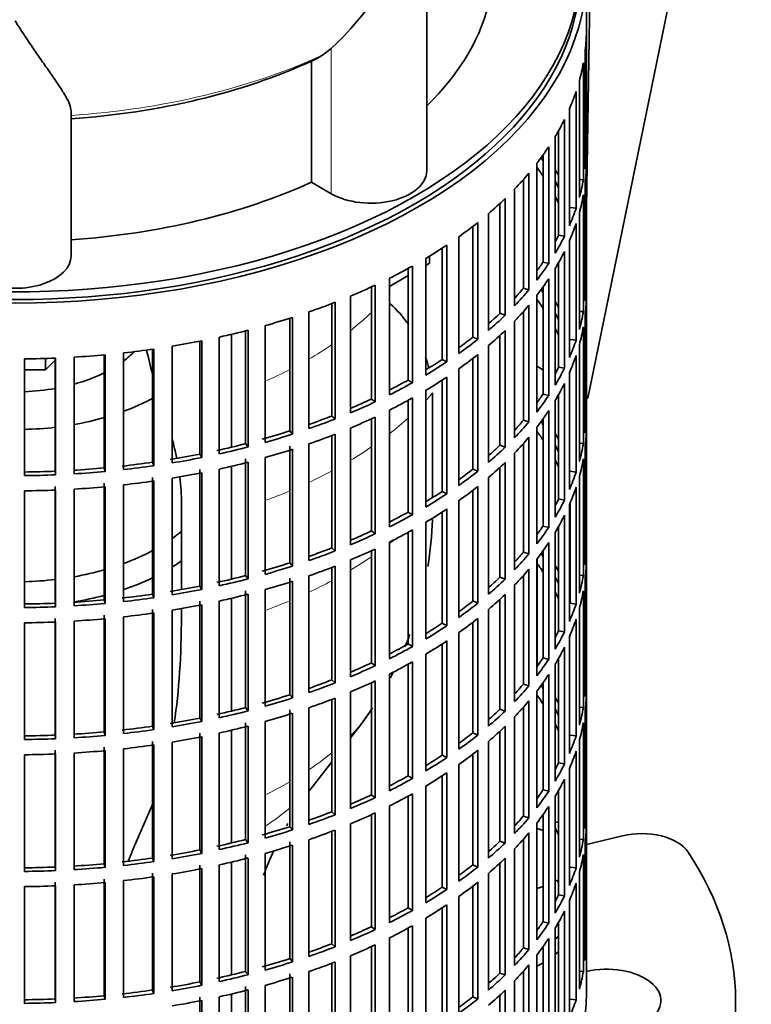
# Model space of a CAD drawing. Header units: millimetres. Extents: x 148 to 904, y -3800 to 2451.
# Tile 4 of 28: x 786 to 904, y -3707 to -3548. Entities that reach past the tile are written whole.
import ezdxf

# ---------------------------------------------------------------- set-up
doc = ezdxf.new("R2010")
doc.units = ezdxf.units.MM
for name, color, linetype in [('M5X8_UNI7687', 7, 'Continuous'), ('VSI134_ADATTATOR', 7, 'Continuous'), ('VSI134_DIFFUSORE', 7, 'Continuous'), ('VSI134_FILTRO_A', 7, 'Continuous'), ('VSI134_GIUNTO_8×', 7, 'Continuous'), ('VSI134_SUPPORTO_', 7, 'Continuous'), ('VSI134_TERMINALE', 7, 'Continuous')]:
    doc.layers.add(name, color=color, linetype=linetype)

# ---------------------------------------------------------------- blocks, each defined once
blk = doc.blocks.new('SE4')
at = {"layer": 'M5X8_UNI7687', "color": 7, "linetype": 'Continuous', "lineweight": 35}
blk.add_line((872.74, -3677.23), (872.2, -3677.32), dxfattribs=at)
at = {"layer": 'VSI134_ADATTATOR', "color": 7, "linetype": 'Continuous', "lineweight": 35}
for p, q in [((870.24, -3678.61), (869.31, -3678.3)), ((877.24, -3680.84), (883.06, -3679.45)), ((869.31, -3687.91), (870.24, -3687.61)), ((901.24, -3723.11), (901.24, -3705.97))]:
    blk.add_line(p, q, dxfattribs=at)
for centre, major_axis, start_param, end_param in [((886.13, -3683.72), (8, 0), 0.364918, 1.963495), ((785.24, -3705.97), (-116, 0), 2.776675, 3.50651), ((859.74, -3691.27), (15, 0), 0.521345, 0.590756), ((859.74, -3691.27), (15, 0), -0.590756, -0.521345), ((859.74, -3693.72), (15, 0), -0.590756, -0.521345), ((859.74, -3693.72), (15, 0), -0.884183, -0.795584), ((880.49, -3705.97), (-8.75, 0), 1.122102, 5.092936)]:
    blk.add_ellipse(centre, major_axis=major_axis, ratio=0.57735, start_param=start_param, end_param=end_param, dxfattribs=at)
at = {"layer": 'VSI134_DIFFUSORE', "color": 7, "linetype": 'Continuous', "lineweight": 35}
for p, q in [((851.51, -3572.47), (851.51, -3540.18)), ((836.15, -3552.8), (834.73, -3553.85)), ((832.95, -3554.82), (832.95, -3574.3)), ((794.24, -3586.17), (794.24, -3562.82)), ((832.95, -3574.3), (836.15, -3576.14))]:
    blk.add_line(p, q, dxfattribs=at)
at = {"layer": 'VSI134_DIFFUSORE', "color": 4, "linetype": 'Continuous', "lineweight": 9}
blk.add_line((836.15, -3576.14), (836.15, -3552.8), dxfattribs=at)
at = {"layer": 'VSI134_DIFFUSORE', "color": 7, "linetype": 'Continuous', "lineweight": 35}
for centre, radius, start, end in [((803.65, -3517.84), 47.73, 312.9143, 341.3628), ((826.82, -3541.46), 14.7, 294.6434, 302.5491)]:
    blk.add_arc(centre, radius, start, end, dxfattribs=at)
for centre, major_axis, start_param, end_param in [((785.24, -3539.4), (77, 0), 5.749077, 6.166034), ((785.24, -3519.93), (77, 0), 4.82954, 5.380636), ((842.51, -3572.47), (-9, 0), 0.785398, 3.141593), ((785.24, -3539.4), (77, 0), 4.82954, 5.380636), ((785.24, -3586.17), (-9, 0), 0, 3.141593)]:
    blk.add_ellipse(centre, major_axis=major_axis, ratio=0.57735, start_param=start_param, end_param=end_param, dxfattribs=at)
at = {"layer": 'VSI134_DIFFUSORE', "color": 4, "linetype": 'Continuous', "lineweight": 9}
blk.add_ellipse((785.24, -3517.93), major_axis=(79.5, 0), ratio=0.57735, start_param=4.82584, end_param=5.384336, dxfattribs=at)
at = {"layer": 'VSI134_DIFFUSORE', "color": 7, "linetype": 'Continuous', "lineweight": 35}
blk.add_open_spline([(794.24, -3562.82), (794.24, -3562.5), (794.15, -3562.14), (793.84, -3561.34), (793.61, -3560.9), (793.2, -3560.18), (793.05, -3559.93), (792.73, -3559.42), (792.56, -3559.15), (792.02, -3558.33), (791.62, -3557.75), (790.78, -3556.53), (790.32, -3555.89), (789.38, -3554.54), (788.88, -3553.83), (787.87, -3552.35), (787.35, -3551.58), (786.56, -3550.39), (786.3, -3549.99), (785.9, -3549.37), (785.77, -3549.16), (785.5, -3548.74), (785.37, -3548.53), (785.24, -3548.31)], degree=3, knots=[0, 0, 0, 0, 0.125, 0.125, 0.25, 0.25, 0.3125, 0.3125, 0.375, 0.375, 0.5, 0.5, 0.625, 0.625, 0.75, 0.75, 0.875, 0.875, 0.9375, 0.9375, 0.96875, 0.96875, 1, 1, 1, 1], dxfattribs=at)
at = {"layer": 'VSI134_FILTRO_A', "color": 7, "linetype": 'Continuous', "lineweight": 35}
for p, q in [((877.24, -3704.74), (877.24, -3540.63)), ((877.23, -3550.48), (877.23, -3569.26)), ((877.01, -3553.37), (877.01, -3572.15)), ((876.74, -3555.11), (876.74, -3573.89)), ((876.09, -3557.97), (876.09, -3576.75)), ((875.56, -3559.69), (875.56, -3578.47)), ((874.48, -3562.51), (874.48, -3581.29)), ((873.7, -3564.2), (873.7, -3582.98)), ((872.2, -3566.95), (872.2, -3585.73)), ((872.74, -3566), (872.74, -3582.8)), ((871.16, -3568.59), (871.16, -3587.37)), ((870.24, -3569.93), (870.24, -3587.15)), ((877.01, -3569.26), (877.23, -3569.26)), ((869.25, -3571.26), (869.25, -3590.04)), ((877.23, -3571.71), (877.23, -3590.49)), ((867.08, -3573.87), (867.08, -3591.36)), ((867.97, -3572.85), (867.97, -3591.63)), ((876.09, -3573.84), (876.74, -3573.89)), ((865.66, -3575.41), (865.66, -3594.19)), ((877.01, -3574.6), (877.01, -3593.38)), ((864.14, -3576.92), (864.14, -3595.7)), ((876.74, -3576.34), (876.74, -3595.12)), ((863.3, -3577.72), (863.3, -3595.39)), ((874.59, -3578.35), (875.56, -3578.47)), ((861.46, -3579.35), (861.46, -3598.13)), ((876.09, -3579.2), (876.09, -3597.98)), ((858.93, -3581.41), (858.93, -3599.21)), ((859.72, -3580.79), (859.72, -3599.57)), ((875.56, -3580.92), (875.56, -3599.7)), ((856.68, -3583.08), (856.68, -3601.86)), ((872.74, -3582.8), (873.7, -3582.98)), ((853.99, -3584.9), (853.99, -3602.81)), ((854.73, -3584.42), (854.73, -3603.2)), ((874.48, -3583.74), (874.48, -3602.52)), ((851.35, -3586.54), (851.35, -3605.32)), ((873.7, -3585.43), (873.7, -3604.21)), ((848.54, -3588.15), (848.54, -3606.13)), ((849.21, -3587.78), (849.21, -3606.56)), ((870.24, -3587.15), (871.16, -3587.37)), ((872.74, -3587.23), (872.74, -3604.03)), ((845.53, -3589.73), (845.53, -3608.51)), ((872.2, -3588.18), (872.2, -3606.96)), ((842.6, -3591.14), (842.6, -3609.18)), ((843.21, -3590.85), (843.21, -3609.63)), ((870.24, -3591.16), (870.24, -3608.38)), ((871.16, -3589.82), (871.16, -3608.6)), ((877.01, -3590.49), (877.23, -3590.49)), ((839.24, -3592.61), (839.24, -3611.39)), ((867.08, -3591.36), (867.97, -3591.63)), ((869.25, -3592.49), (869.25, -3611.27)), ((836.22, -3593.82), (836.22, -3611.91)), ((836.76, -3593.61), (836.76, -3612.39)), ((867.97, -3594.07), (867.97, -3612.85)), ((877.23, -3592.94), (877.23, -3611.72)), ((829.92, -3596.04), (829.92, -3614.82)), ((832.54, -3595.17), (832.54, -3613.94)), ((863.3, -3595.39), (864.14, -3595.7)), ((867.08, -3595.1), (867.08, -3612.59)), ((876.09, -3595.07), (876.74, -3595.12)), ((877.01, -3595.82), (877.01, -3614.6)), ((825.49, -3597.37), (825.49, -3616.15)), ((829.46, -3596.19), (829.46, -3614.31)), ((865.66, -3596.64), (865.66, -3615.41)), ((876.74, -3597.57), (876.74, -3616.35)), ((818.12, -3599.22), (818.12, -3618)), ((822.36, -3598.21), (822.36, -3616.36)), ((822.74, -3598.11), (822.74, -3616.89)), ((858.93, -3599.21), (859.72, -3599.57)), ((863.3, -3598.95), (863.3, -3616.62)), ((864.14, -3598.15), (864.14, -3616.93)), ((810.51, -3600.68), (810.51, -3619.46)), ((814.98, -3599.87), (814.98, -3618.04)), ((815.28, -3599.81), (815.28, -3618.59)), ((861.46, -3600.58), (861.46, -3619.36)), ((874.59, -3599.58), (875.56, -3599.7)), ((876.09, -3600.43), (876.09, -3619.21)), ((799.59, -3602.07), (799.59, -3620.27)), ((799.72, -3602.06), (799.72, -3620.84)), ((802.7, -3601.76), (802.7, -3620.54)), ((807.37, -3601.17), (807.37, -3619.35)), ((807.58, -3601.13), (807.58, -3619.91)), ((859.72, -3602.02), (859.72, -3620.8)), ((875.56, -3602.15), (875.56, -3620.93)), ((786.75, -3602.72), (786.75, -3621.5)), ((791.7, -3602.59), (791.7, -3620.79)), ((791.75, -3602.59), (791.75, -3621.37)), ((794.76, -3602.44), (794.76, -3621.22)), ((853.99, -3602.81), (854.73, -3603.2)), ((858.93, -3602.64), (858.93, -3620.44)), ((856.68, -3604.31), (856.68, -3623.09)), ((872.74, -3604.03), (873.7, -3604.21)), ((874.48, -3604.97), (874.48, -3623.75)), ((848.54, -3606.13), (849.21, -3606.56)), ((853.99, -3606.13), (853.99, -3624.03)), ((854.73, -3605.65), (854.73, -3624.42)), ((873.7, -3606.66), (873.7, -3625.44)), ((851.35, -3607.77), (851.35, -3626.55)), ((870.24, -3608.38), (871.16, -3608.6)), ((872.74, -3608.46), (872.74, -3625.26)), ((842.6, -3609.18), (843.21, -3609.63)), ((848.54, -3609.38), (848.54, -3627.36)), ((849.21, -3609.01), (849.21, -3627.79)), ((872.2, -3609.41), (872.2, -3628.19)), ((836.22, -3611.91), (836.76, -3612.39)), ((845.53, -3610.96), (845.53, -3629.74)), ((871.16, -3611.05), (871.16, -3629.83)), ((877.01, -3611.71), (877.23, -3611.72)), ((842.6, -3612.37), (842.6, -3630.4)), ((843.21, -3612.08), (843.21, -3630.86)), ((867.08, -3612.59), (867.97, -3612.85)), ((870.24, -3612.39), (870.24, -3629.61)), ((829.46, -3614.31), (829.92, -3614.82)), ((836.22, -3615.05), (836.22, -3633.14)), ((836.76, -3614.84), (836.76, -3633.62)), ((839.24, -3613.84), (839.24, -3632.62)), ((869.25, -3613.72), (869.25, -3632.5)), ((877.23, -3614.17), (877.23, -3632.95)), ((822.36, -3616.36), (822.74, -3616.89)), ((832.54, -3616.39), (832.54, -3635.17)), ((863.3, -3616.62), (864.14, -3616.93)), ((867.08, -3616.33), (867.08, -3633.82)), ((867.97, -3615.3), (867.97, -3634.08)), ((876.09, -3616.3), (876.74, -3616.35)), ((814.98, -3618.04), (815.28, -3618.59)), ((829.46, -3616.76), (829.46, -3635.54)), ((829.92, -3617.27), (829.92, -3636.05)), ((865.66, -3617.86), (865.66, -3636.64)), ((877.01, -3617.05), (877.01, -3635.83)), ((807.37, -3619.35), (807.58, -3619.91)), ((822.36, -3618.81), (822.36, -3637.59)), ((822.74, -3619.34), (822.74, -3638.12)), ((825.49, -3618.6), (825.49, -3637.38)), ((864.14, -3619.38), (864.14, -3638.16)), ((876.74, -3618.79), (876.74, -3637.57)), ((791.7, -3620.79), (791.75, -3621.37)), ((799.59, -3620.27), (799.72, -3620.84)), ((814.98, -3620.49), (814.98, -3639.27)), ((815.28, -3621.04), (815.28, -3639.82)), ((818.12, -3620.44), (818.12, -3639.22)), ((858.93, -3620.44), (859.72, -3620.8)), ((863.3, -3620.17), (863.3, -3637.85)), ((874.59, -3620.8), (875.56, -3620.93)), ((799.59, -3622.72), (799.59, -3641.5)), ((802.7, -3622.99), (802.7, -3641.77)), ((807.37, -3621.8), (807.37, -3640.58)), ((807.58, -3622.36), (807.58, -3641.14)), ((810.51, -3621.91), (810.51, -3640.69)), ((861.46, -3621.81), (861.46, -3640.59)), ((876.09, -3621.66), (876.09, -3640.44)), ((786.75, -3623.95), (786.75, -3642.73)), ((791.7, -3623.24), (791.7, -3642.02)), ((791.75, -3623.82), (791.75, -3642.6)), ((794.76, -3623.67), (794.76, -3642.45)), ((799.72, -3623.29), (799.72, -3642.07)), ((853.99, -3624.03), (854.73, -3624.42)), ((858.93, -3623.87), (858.93, -3641.67)), ((859.72, -3623.24), (859.72, -3642.02)), ((875.56, -3623.38), (875.56, -3642.16)), ((856.68, -3625.53), (856.68, -3644.31)), ((872.74, -3625.26), (873.7, -3625.44)), ((874.48, -3626.2), (874.48, -3644.98)), ((874.59, -3625.95), (874.59, -3642.03)), ((848.54, -3627.36), (849.21, -3627.79)), ((853.99, -3627.36), (853.99, -3645.26)), ((854.73, -3626.87), (854.73, -3645.65)), ((851.35, -3629), (851.35, -3647.78)), ((873.7, -3627.89), (873.7, -3646.66)), ((842.6, -3630.4), (843.21, -3630.86)), ((848.54, -3630.61), (848.54, -3648.59)), ((849.21, -3630.24), (849.21, -3649.02)), ((870.24, -3629.61), (871.16, -3629.83)), ((872.2, -3630.64), (872.2, -3649.42)), ((872.74, -3629.69), (872.74, -3646.49)), ((845.53, -3632.19), (845.53, -3650.97)), ((871.16, -3632.28), (871.16, -3651.06)), ((836.22, -3633.14), (836.76, -3633.62)), ((842.6, -3633.6), (842.6, -3651.63)), ((843.21, -3633.31), (843.21, -3652.09)), ((867.08, -3633.82), (867.97, -3634.08)), ((870.24, -3633.62), (870.24, -3650.84)), ((877.01, -3632.94), (877.23, -3632.95)), ((829.46, -3635.54), (829.92, -3636.05)), ((839.24, -3635.07), (839.24, -3653.85)), ((869.25, -3634.95), (869.25, -3653.73)), ((877.23, -3635.4), (877.23, -3654.18)), ((836.22, -3636.28), (836.22, -3654.36)), ((836.76, -3636.07), (836.76, -3654.85)), ((867.97, -3636.53), (867.97, -3655.31)), ((822.36, -3637.59), (822.74, -3638.12)), ((829.46, -3637.99), (829.46, -3656.76)), ((829.92, -3638.5), (829.92, -3657.28)), ((832.54, -3637.62), (832.54, -3656.4)), ((863.3, -3637.85), (864.14, -3638.16)), ((867.08, -3637.56), (867.08, -3655.05)), ((876.09, -3637.52), (876.74, -3637.57)), ((877.01, -3638.28), (877.01, -3657.06)), ((814.98, -3639.27), (815.28, -3639.82)), ((822.36, -3640.04), (822.36, -3658.81)), ((825.49, -3639.83), (825.49, -3658.61)), ((865.66, -3639.09), (865.66, -3657.87)), ((876.74, -3640.02), (876.74, -3658.8)), ((791.7, -3642.02), (791.75, -3642.6)), ((799.59, -3641.5), (799.72, -3642.07)), ((807.37, -3640.58), (807.58, -3641.14)), ((814.98, -3641.72), (814.98, -3660.5)), ((818.12, -3641.67), (818.12, -3660.45)), ((822.74, -3640.57), (822.74, -3659.35)), ((858.93, -3641.67), (859.72, -3642.02)), ((863.3, -3641.4), (863.3, -3659.08)), ((864.14, -3640.61), (864.14, -3659.39)), ((874.59, -3642.03), (875.56, -3642.16)), ((807.37, -3643.03), (807.37, -3661.81)), ((807.58, -3643.59), (807.58, -3662.37)), ((810.51, -3643.14), (810.51, -3661.92)), ((815.28, -3642.27), (815.28, -3661.05)), ((861.46, -3643.04), (861.46, -3661.82)), ((876.09, -3642.89), (876.09, -3661.67)), ((786.75, -3645.18), (786.75, -3663.95)), ((791.7, -3644.47), (791.7, -3663.25)), ((791.75, -3645.05), (791.75, -3663.83)), ((794.76, -3644.9), (794.76, -3663.68)), ((799.59, -3643.95), (799.59, -3662.73)), ((799.72, -3644.52), (799.72, -3663.3)), ((802.7, -3644.22), (802.7, -3663)), ((858.93, -3645.1), (858.93, -3662.9)), ((859.72, -3644.47), (859.72, -3663.25)), ((875.56, -3644.61), (875.56, -3663.39)), ((853.99, -3645.26), (854.73, -3645.65)), ((856.68, -3646.76), (856.68, -3665.54)), ((872.74, -3646.49), (873.7, -3646.66)), ((854.73, -3648.1), (854.73, -3666.88)), ((874.48, -3647.43), (874.48, -3666.21)), ((848.54, -3648.59), (849.21, -3649.02)), ((853.99, -3648.59), (853.99, -3666.49)), ((873.7, -3649.11), (873.7, -3667.89)), ((849.21, -3651.47), (849.21, -3670.25)), ((851.35, -3650.23), (851.35, -3669.01)), ((870.24, -3650.84), (871.16, -3651.06)), ((872.74, -3650.92), (872.74, -3667.72)), ((842.6, -3651.63), (843.21, -3652.09)), ((848.54, -3651.84), (848.54, -3669.82)), ((872.2, -3651.87), (872.2, -3670.65)), ((836.22, -3654.36), (836.76, -3654.85)), ((843.21, -3654.54), (843.21, -3673.32)), ((845.53, -3653.42), (845.53, -3672.2)), ((871.16, -3653.51), (871.16, -3672.29)), ((877.01, -3654.17), (877.23, -3654.18)), ((839.24, -3656.3), (839.24, -3675.08)), ((842.6, -3654.82), (842.6, -3672.86)), ((867.08, -3655.05), (867.97, -3655.31)), ((869.25, -3656.18), (869.25, -3674.96)), ((870.24, -3654.85), (870.24, -3672.07)), ((829.46, -3656.76), (829.92, -3657.28)), ((836.22, -3657.51), (836.22, -3675.59)), ((836.76, -3657.3), (836.76, -3676.08)), ((867.97, -3657.76), (867.97, -3676.54)), ((877.23, -3656.63), (877.23, -3675.41)), ((822.36, -3658.81), (822.74, -3659.35)), ((829.46, -3659.21), (829.46, -3677.99)), ((832.54, -3658.85), (832.54, -3677.63)), ((863.3, -3659.08), (864.14, -3659.39)), ((867.08, -3658.79), (867.08, -3676.27)), ((876.09, -3658.75), (876.74, -3658.8)), ((814.98, -3660.5), (815.28, -3661.05)), ((829.92, -3659.73), (829.92, -3678.51)), ((865.66, -3660.32), (865.66, -3679.1)), ((877.01, -3659.51), (877.01, -3678.29)), ((807.37, -3661.81), (807.58, -3662.37)), ((822.36, -3661.26), (822.36, -3680.04)), ((822.74, -3661.8), (822.74, -3680.58)), ((825.49, -3661.06), (825.49, -3679.84)), ((863.3, -3662.63), (863.3, -3680.3)), ((864.14, -3661.84), (864.14, -3680.62)), ((876.74, -3661.25), (876.74, -3680.03)), ((791.7, -3663.25), (791.75, -3663.83)), ((799.59, -3662.73), (799.72, -3663.3)), ((814.98, -3662.95), (814.98, -3681.73)), ((815.28, -3663.5), (815.28, -3682.28)), ((818.12, -3662.9), (818.12, -3681.68)), ((858.93, -3662.9), (859.72, -3663.25)), ((874.59, -3663.26), (875.56, -3663.39)), ((876.09, -3664.11), (876.09, -3682.89)), ((791.7, -3665.7), (791.7, -3684.48)), ((799.59, -3665.18), (799.59, -3683.96)), ((799.72, -3665.75), (799.72, -3684.53)), ((802.7, -3665.45), (802.7, -3684.23)), ((807.37, -3664.26), (807.37, -3683.04)), ((807.58, -3664.82), (807.58, -3683.6)), ((810.51, -3664.37), (810.51, -3683.15)), ((859.72, -3665.7), (859.72, -3684.48)), ((861.46, -3664.27), (861.46, -3683.05)), ((786.75, -3666.4), (786.75, -3685.18)), ((791.75, -3666.28), (791.75, -3685.06)), ((794.76, -3666.13), (794.76, -3684.91)), ((853.99, -3666.49), (854.73, -3666.88)), ((858.93, -3666.32), (858.93, -3684.13)), ((875.56, -3665.84), (875.56, -3684.62)), ((856.68, -3667.99), (856.68, -3686.77)), ((872.74, -3667.72), (873.7, -3667.89)), ((874.48, -3668.65), (874.48, -3687.43)), ((848.54, -3669.82), (849.21, -3670.25)), ((853.99, -3669.82), (853.99, -3687.72)), ((854.73, -3669.33), (854.73, -3688.11)), ((873.7, -3670.34), (873.7, -3689.12)), ((851.35, -3671.46), (851.35, -3690.24)), ((870.24, -3672.07), (871.16, -3672.29)), ((842.6, -3672.86), (843.21, -3673.32)), ((848.54, -3673.07), (848.54, -3691.05)), ((849.21, -3672.7), (849.21, -3691.48)), ((872.2, -3673.1), (872.2, -3691.88)), ((872.74, -3672.15), (872.74, -3688.95)), ((845.53, -3674.65), (845.53, -3693.43)), ((871.16, -3674.74), (871.16, -3693.52)), ((836.22, -3675.59), (836.76, -3676.08)), ((842.6, -3676.05), (842.6, -3694.09)), ((843.21, -3675.77), (843.21, -3694.55)), ((867.08, -3676.27), (867.97, -3676.54)), ((870.24, -3676.08), (870.24, -3693.3)), ((877.01, -3675.4), (877.23, -3675.41)), ((829.46, -3677.99), (829.92, -3678.51)), ((839.24, -3677.53), (839.24, -3696.31)), ((869.25, -3677.41), (869.25, -3696.19)), ((877.23, -3677.86), (877.23, -3696.64)), ((822.36, -3680.04), (822.74, -3680.58)), ((836.22, -3678.74), (836.22, -3696.82)), ((836.76, -3678.53), (836.76, -3697.31)), ((867.08, -3680.02), (867.08, -3697.5)), ((867.97, -3678.99), (867.97, -3697.77)), ((876.09, -3679.98), (876.74, -3680.03)), ((829.46, -3680.44), (829.46, -3699.22)), ((829.92, -3680.96), (829.92, -3699.73)), ((832.54, -3680.08), (832.54, -3698.86)), ((863.3, -3680.3), (864.14, -3680.62)), ((865.66, -3681.55), (865.66, -3700.33)), ((877.01, -3680.74), (877.01, -3699.52)), ((807.37, -3683.04), (807.58, -3683.6)), ((814.98, -3681.73), (815.28, -3682.28)), ((822.36, -3682.49), (822.36, -3701.27)), ((822.74, -3683.03), (822.74, -3701.81)), ((825.49, -3682.29), (825.49, -3701.07)), ((864.14, -3683.06), (864.14, -3701.84)), ((876.74, -3682.48), (876.74, -3701.26)), ((791.7, -3684.48), (791.75, -3685.06)), ((799.59, -3683.96), (799.72, -3684.53)), ((814.98, -3684.18), (814.98, -3702.96)), ((815.28, -3684.73), (815.28, -3703.51)), ((818.12, -3684.13), (818.12, -3702.91)), ((858.93, -3684.13), (859.72, -3684.48)), ((863.3, -3683.86), (863.3, -3701.53)), ((874.59, -3684.49), (875.56, -3684.62)), ((807.37, -3685.49), (807.37, -3704.27)), ((807.58, -3686.05), (807.58, -3704.83)), ((810.51, -3685.6), (810.51, -3704.38)), ((861.46, -3685.5), (861.46, -3704.28)), ((876.09, -3685.34), (876.09, -3704.12)), ((786.75, -3687.63), (786.75, -3706.41)), ((791.7, -3686.93), (791.7, -3705.71)), ((791.75, -3687.51), (791.75, -3706.29)), ((794.76, -3687.36), (794.76, -3706.13)), ((799.59, -3686.41), (799.59, -3705.19)), ((799.72, -3686.98), (799.72, -3705.76)), ((802.7, -3686.67), (802.7, -3705.45)), ((853.99, -3687.72), (854.73, -3688.11)), ((858.93, -3687.55), (858.93, -3705.36)), ((859.72, -3686.93), (859.72, -3705.71)), ((875.56, -3687.07), (875.56, -3705.84)), ((856.68, -3689.22), (856.68, -3708)), ((872.74, -3688.95), (873.7, -3689.12)), ((848.54, -3691.05), (849.21, -3691.48)), ((853.99, -3691.05), (853.99, -3708.95)), ((854.73, -3690.56), (854.73, -3709.34)), ((874.48, -3689.88), (874.48, -3708.66)), ((851.35, -3692.69), (851.35, -3711.47)), ((873.7, -3691.57), (873.7, -3710.35)), ((842.6, -3694.09), (843.21, -3694.55)), ((848.54, -3694.3), (848.54, -3712.28)), ((849.21, -3693.93), (849.21, -3712.7)), ((870.24, -3693.3), (871.16, -3693.52)), ((872.74, -3693.38), (872.74, -3710.18)), ((845.53, -3695.88), (845.53, -3714.65)), ((872.2, -3694.33), (872.2, -3713.1)), ((836.22, -3696.82), (836.76, -3697.31)), ((842.6, -3697.28), (842.6, -3715.32)), ((843.21, -3697), (843.21, -3715.78)), ((870.24, -3697.31), (870.24, -3714.53)), ((871.16, -3695.97), (871.16, -3714.75)), ((877.01, -3696.63), (877.23, -3696.64)), ((839.24, -3698.76), (839.24, -3717.54)), ((867.08, -3697.5), (867.97, -3697.77)), ((869.25, -3698.63), (869.25, -3717.41)), ((829.46, -3699.22), (829.92, -3699.73)), ((836.22, -3699.97), (836.22, -3718.05)), ((836.76, -3699.76), (836.76, -3718.54)), ((867.97, -3700.22), (867.97, -3719)), ((822.36, -3701.27), (822.74, -3701.81)), ((829.46, -3701.67), (829.46, -3720.45)), ((829.92, -3702.18), (829.92, -3720.96)), ((832.54, -3701.31), (832.54, -3720.09)), ((863.3, -3701.53), (864.14, -3701.84)), ((867.08, -3701.24), (867.08, -3718.73)), ((876.09, -3701.21), (876.74, -3701.26)), ((814.98, -3702.96), (815.28, -3703.51)), ((822.36, -3703.72), (822.36, -3722.5)), ((825.49, -3703.52), (825.49, -3722.3)), ((865.66, -3702.78), (865.66, -3721.56)), ((799.59, -3705.19), (799.72, -3705.76)), ((807.37, -3704.27), (807.58, -3704.83)), ((814.98, -3705.41), (814.98, -3724.19)), ((818.12, -3705.36), (818.12, -3724.14)), ((822.74, -3704.26), (822.74, -3723.04)), ((858.93, -3705.36), (859.72, -3705.71)), ((863.3, -3705.09), (863.3, -3722.76)), ((864.14, -3704.29), (864.14, -3723.07)), ((791.7, -3705.71), (791.75, -3706.29)), ((815.28, -3705.96), (815.28, -3724.74)), ((874.59, -3705.72), (875.56, -3705.84))]:
    blk.add_line(p, q, dxfattribs=at)
for centre, major_axis, start_param, end_param in [((785.24, -3540.63), (-92, 0), -0.208894, 3.350487), ((785.24, -3540.63), (-91, 0), 0, 3.141593), ((785.24, -3549.61), (92, 0), 6.212375, 6.266729), ((785.24, -3549.61), (92, 0), -0.158077, -0.103722), ((785.24, -3549.61), (92, 0), -0.245343, -0.190989), ((785.24, -3549.61), (92, 0), -0.33261, -0.278255), ((785.24, -3549.61), (92, 0), -0.419876, -0.365522), ((785.24, -3589.62), (91, 0), 0.365223, 0.374965), ((785.24, -3568.39), (92, 0), 6.212375, 6.266729), ((785.24, -3592.07), (91, 0), 0.365223, 0.394539), ((785.24, -3589.62), (92, 0), 0.313806, 0.33261), ((785.24, -3570.84), (92, 0), 6.212375, 6.266729), ((785.24, -3549.61), (92, 0), -0.507143, -0.452788), ((785.24, -3568.39), (92, 0), -0.158077, -0.103722), ((785.24, -3589.62), (91, 0), 0.277957, 0.299174), ((785.24, -3549.61), (92, 0), -0.594409, -0.540055), ((785.24, -3592.07), (91, 0), 0.277957, 0.299174), ((785.24, -3570.84), (92, 0), -0.158077, -0.103722), ((785.24, -3568.39), (92, 0), -0.245343, -0.190989), ((785.24, -3549.61), (92, 0), -0.681676, -0.627321), ((785.24, -3570.84), (92, 0), -0.245343, -0.190989), ((785.24, -3568.39), (91, 0), -0.299174, -0.277957), ((785.24, -3568.39), (92, 0), -0.33261, -0.278255), ((785.24, -3549.61), (92, 0), -0.768942, -0.714588), ((785.24, -3570.84), (92, 0), -0.33261, -0.278255), ((785.24, -3549.61), (92, 0), -0.856209, -0.801854), ((785.24, -3568.39), (91, 0), -0.394539, -0.365223), ((785.24, -3568.39), (92, 0), -0.419876, -0.365522), ((785.24, -3549.61), (92, 0), -0.943475, -0.889121), ((785.24, -3570.84), (92, 0), -0.419876, -0.365522), ((785.24, -3589.62), (92, 0), 6.212375, 6.266729), ((785.24, -3568.39), (91, 0), -0.486998, -0.45249), ((785.24, -3568.39), (92, 0), -0.507143, -0.452788), ((785.24, -3610.85), (91, 0), 0.365223, 0.374965), ((785.24, -3549.61), (92, 0), -1.030742, -0.976387), ((785.24, -3570.84), (92, 0), -0.507143, -0.452788), ((785.24, -3613.3), (91, 0), 0.365223, 0.394539), ((785.24, -3610.85), (92, 0), 0.313806, 0.33261), ((785.24, -3592.07), (92, 0), 6.212375, 6.266729), ((785.24, -3549.61), (92, 0), -1.118008, -1.063654), ((785.24, -3568.39), (91, 0), -0.577951, -0.539756), ((785.24, -3568.39), (92, 0), -0.594409, -0.540055), ((785.24, -3610.85), (91, 0), 0.277957, 0.299174), ((785.24, -3589.62), (92, 0), -0.158077, -0.103722), ((785.24, -3592.07), (92, 0), -0.158077, -0.103722), ((785.24, -3549.61), (92, 0), -1.205275, -1.15092), ((785.24, -3568.39), (91, 0), -0.668018, -0.627022), ((785.24, -3570.84), (92, 0), -0.594409, -0.540055), ((785.24, -3613.3), (91, 0), 0.277957, 0.299174), ((785.24, -3549.61), (92, 0), -1.292541, -1.238186), ((785.24, -3568.39), (92, 0), -0.681676, -0.627321), ((785.24, -3589.62), (92, 0), -0.245343, -0.190989), ((785.24, -3549.61), (92, 0), -1.467074, -1.412719), ((785.24, -3549.61), (92, 0), -1.379807, -1.325453), ((785.24, -3570.84), (92, 0), -0.681676, -0.627321), ((785.24, -3592.07), (92, 0), -0.245343, -0.190989), ((785.24, -3549.61), (92, 0), 4.728845, 4.783199), ((785.24, -3568.39), (91, 0), -0.757518, -0.714289), ((785.24, -3568.39), (92, 0), -0.768942, -0.714588), ((785.24, -3589.62), (91, 0), -0.299174, -0.277957), ((785.24, -3589.62), (92, 0), -0.33261, -0.278255), ((785.24, -3568.39), (91, 0), -0.846635, -0.801555), ((785.24, -3568.39), (92, 0), -0.856209, -0.801854), ((785.24, -3570.84), (92, 0), -0.768942, -0.714588), ((785.24, -3592.07), (92, 0), -0.33261, -0.278255), ((785.24, -3589.62), (91, 0), -0.394539, -0.365223), ((785.24, -3589.62), (92, 0), -0.419876, -0.365522), ((785.24, -3568.39), (91, 0), -0.935485, -0.888822), ((785.24, -3568.39), (92, 0), -0.943475, -0.889121), ((785.24, -3570.84), (92, 0), -0.856209, -0.801854), ((785.24, -3568.39), (91, 0), -1.024141, -0.976088), ((785.24, -3592.07), (92, 0), -0.419876, -0.365522), ((785.24, -3610.85), (92, 0), 6.212375, 6.266729), ((785.24, -3568.39), (92, 0), -1.030742, -0.976387), ((785.24, -3570.84), (92, 0), -0.943475, -0.889121), ((785.24, -3589.62), (91, 0), -0.486998, -0.45249), ((785.24, -3589.62), (92, 0), -0.507143, -0.452788), ((785.24, -3632.07), (91, 0), 0.365223, 0.374965), ((785.24, -3568.39), (91, 0), -1.118307, -1.063355), ((785.24, -3568.39), (92, 0), -1.118008, -1.063654), ((785.24, -3570.84), (92, 0), -1.030742, -0.976387), ((785.24, -3634.52), (91, 0), 0.365223, 0.394539), ((785.24, -3632.07), (92, 0), 0.313806, 0.33261), ((785.24, -3613.3), (92, 0), 6.212375, 6.266729), ((785.24, -3568.39), (91, 0), -1.205573, -1.150621), ((785.24, -3589.62), (91, 0), -0.577951, -0.539756), ((785.24, -3592.07), (92, 0), -0.507143, -0.452788), ((785.24, -3632.07), (91, 0), 0.277957, 0.299174), ((785.24, -3610.85), (92, 0), -0.158077, -0.103722), ((785.24, -3568.39), (91, 0), -1.29284, -1.237888), ((785.24, -3568.39), (92, 0), -1.205275, -1.15092), ((785.24, -3570.84), (92, 0), -1.118008, -1.063654), ((785.24, -3589.62), (92, 0), -0.594409, -0.540055), ((785.24, -3568.39), (91, 0), -1.380106, -1.325154), ((785.24, -3568.39), (92, 0), -1.292541, -1.238186), ((785.24, -3570.84), (92, 0), -1.205275, -1.15092), ((785.24, -3592.07), (92, 0), -0.594409, -0.540055), ((785.24, -3634.52), (91, 0), 0.277957, 0.299174), ((785.24, -3613.3), (92, 0), -0.158077, -0.103722), ((785.24, -3568.39), (91, 0), 4.728546, 4.783498), ((785.24, -3568.39), (92, 0), 4.728845, 4.783199), ((785.24, -3568.39), (91, 0), -1.467373, -1.412421), ((785.24, -3568.39), (92, 0), -1.467074, -1.412719), ((785.24, -3568.39), (92, 0), -1.379807, -1.325453), ((785.24, -3570.84), (92, 0), -1.292541, -1.238186), ((785.24, -3589.62), (91, 0), -0.668018, -0.627022), ((785.24, -3589.62), (92, 0), -0.681676, -0.627321), ((785.24, -3610.85), (92, 0), -0.245343, -0.190989), ((785.24, -3570.84), (92, 0), -1.379807, -1.325453), ((785.24, -3570.84), (92, 0), 4.728845, 4.783199), ((785.24, -3570.84), (92, 0), -1.467074, -1.412719), ((785.24, -3589.62), (91, 0), -0.757518, -0.714289), ((785.24, -3589.62), (92, 0), -0.768942, -0.714588), ((785.24, -3592.07), (92, 0), -0.681676, -0.627321), ((785.24, -3613.3), (92, 0), -0.245343, -0.190989), ((785.24, -3610.85), (91, 0), -0.299174, -0.277957), ((785.24, -3610.85), (92, 0), -0.33261, -0.278255), ((785.24, -3589.62), (91, 0), -0.846635, -0.801555), ((785.24, -3592.07), (92, 0), -0.768942, -0.714588), ((785.24, -3589.62), (92, 0), -0.856209, -0.801854), ((785.24, -3613.3), (92, 0), -0.33261, -0.278255), ((785.24, -3589.62), (91, 0), -0.935485, -0.888822), ((785.24, -3589.62), (92, 0), -0.943475, -0.889121), ((785.24, -3592.07), (92, 0), -0.856209, -0.801854), ((785.24, -3610.85), (91, 0), -0.394539, -0.365223), ((785.24, -3610.85), (92, 0), -0.419876, -0.365522), ((785.24, -3613.3), (92, 0), -0.419876, -0.365522), ((785.24, -3589.62), (91, 0), -1.024141, -0.976088), ((785.24, -3589.62), (92, 0), -1.030742, -0.976387), ((785.24, -3592.07), (92, 0), -0.943475, -0.889121), ((785.24, -3610.85), (91, 0), -0.486998, -0.45249), ((785.24, -3610.85), (92, 0), -0.507143, -0.452788), ((785.24, -3653.3), (91, 0), 0.365223, 0.374965), ((785.24, -3632.07), (92, 0), 6.212375, 6.266729), ((785.24, -3589.62), (91, 0), -1.118307, -1.063355), ((785.24, -3655.75), (91, 0), 0.365223, 0.394539), ((785.24, -3634.52), (92, 0), 6.212375, 6.266729), ((785.24, -3589.62), (92, 0), -1.118008, -1.063654), ((785.24, -3592.07), (92, 0), -1.030742, -0.976387), ((785.24, -3613.3), (92, 0), -0.507143, -0.452788), ((785.24, -3653.3), (92, 0), 0.313806, 0.33261), ((785.24, -3589.62), (91, 0), -1.205573, -1.150621), ((785.24, -3589.62), (92, 0), -1.205275, -1.15092), ((785.24, -3592.07), (92, 0), -1.118008, -1.063654), ((785.24, -3610.85), (91, 0), -0.577951, -0.539756), ((785.24, -3610.85), (92, 0), -0.594409, -0.540055), ((785.24, -3653.3), (91, 0), 0.277957, 0.299174), ((785.24, -3632.07), (92, 0), -0.158077, -0.103722), ((785.24, -3589.62), (91, 0), -1.29284, -1.237888), ((785.24, -3589.62), (92, 0), -1.292541, -1.238186), ((785.24, -3655.75), (91, 0), 0.277957, 0.299174), ((785.24, -3634.52), (92, 0), -0.158077, -0.103722), ((785.24, -3589.62), (91, 0), 4.728546, 4.783498), ((785.24, -3589.62), (91, 0), -1.467373, -1.412421), ((785.24, -3589.62), (91, 0), -1.380106, -1.325154), ((785.24, -3589.62), (92, 0), -1.379807, -1.325453), ((785.24, -3592.07), (92, 0), -1.205275, -1.15092), ((785.24, -3610.85), (91, 0), -0.668018, -0.627022), ((785.24, -3610.85), (92, 0), -0.681676, -0.627321), ((785.24, -3613.3), (92, 0), -0.594409, -0.540055), ((785.24, -3589.62), (92, 0), 4.728845, 4.783199), ((785.24, -3589.62), (92, 0), -1.467074, -1.412719), ((785.24, -3592.07), (92, 0), -1.379807, -1.325453), ((785.24, -3592.07), (92, 0), -1.292541, -1.238186), ((785.24, -3632.07), (92, 0), -0.245343, -0.190989), ((785.24, -3592.07), (92, 0), 4.728845, 4.783199), ((785.24, -3592.07), (92, 0), -1.467074, -1.412719), ((785.24, -3613.3), (92, 0), -0.681676, -0.627321), ((785.24, -3634.52), (92, 0), -0.245343, -0.190989), ((785.24, -3610.85), (91, 0), -0.757518, -0.714289), ((785.24, -3610.85), (92, 0), -0.768942, -0.714588), ((785.24, -3632.07), (91, 0), -0.299174, -0.277957), ((785.24, -3632.07), (92, 0), -0.33261, -0.278255), ((785.24, -3613.3), (92, 0), -0.768942, -0.714588), ((785.24, -3610.85), (91, 0), -0.846635, -0.801555), ((785.24, -3610.85), (92, 0), -0.856209, -0.801854), ((785.24, -3634.52), (92, 0), -0.33261, -0.278255), ((785.24, -3613.3), (92, 0), -0.856209, -0.801854), ((785.24, -3632.07), (91, 0), -0.394539, -0.365223), ((785.24, -3632.07), (92, 0), -0.419876, -0.365522), ((785.24, -3610.85), (91, 0), -0.935485, -0.888822), ((785.24, -3610.85), (92, 0), -0.943475, -0.889121), ((785.24, -3610.85), (91, 0), -1.024141, -0.976088), ((785.24, -3613.3), (92, 0), -0.943475, -0.889121), ((785.24, -3634.52), (92, 0), -0.419876, -0.365522), ((785.24, -3653.3), (92, 0), 6.212375, 6.266729), ((785.24, -3610.85), (92, 0), -1.030742, -0.976387), ((785.24, -3632.07), (91, 0), -0.486998, -0.45249), ((785.24, -3632.07), (92, 0), -0.507143, -0.452788), ((785.24, -3674.53), (91, 0), 0.365223, 0.374965), ((785.24, -3610.85), (91, 0), -1.118307, -1.063355), ((785.24, -3610.85), (92, 0), -1.118008, -1.063654), ((785.24, -3613.3), (92, 0), -1.030742, -0.976387), ((785.24, -3634.52), (92, 0), -0.507143, -0.452788), ((785.24, -3676.98), (91, 0), 0.365223, 0.392699), ((785.24, -3674.53), (92, 0), 0.313806, 0.33261), ((785.24, -3655.75), (92, 0), 6.212375, 6.266729), ((785.24, -3610.85), (91, 0), -1.205573, -1.150621), ((785.24, -3610.85), (92, 0), -1.205275, -1.15092), ((785.24, -3632.07), (91, 0), -0.577951, -0.539756), ((785.24, -3632.07), (92, 0), -0.594409, -0.540055), ((785.24, -3674.53), (91, 0), 0.277957, 0.299174), ((785.24, -3653.3), (92, 0), -0.158077, -0.103722), ((785.24, -3610.85), (91, 0), -1.29284, -1.237888), ((785.24, -3610.85), (92, 0), -1.292541, -1.238186), ((785.24, -3613.3), (92, 0), -1.118008, -1.063654), ((785.24, -3610.85), (91, 0), -1.380106, -1.325154), ((785.24, -3610.85), (92, 0), -1.379807, -1.325453), ((785.24, -3613.3), (92, 0), -1.205275, -1.15092), ((785.24, -3634.52), (92, 0), -0.594409, -0.540055), ((785.24, -3676.98), (91, 0), 0.277957, 0.299174), ((785.24, -3655.75), (92, 0), -0.158077, -0.103722), ((785.24, -3610.85), (91, 0), 4.728546, 4.783498), ((785.24, -3610.85), (92, 0), 4.728845, 4.783199), ((785.24, -3610.85), (91, 0), -1.467373, -1.412421), ((785.24, -3610.85), (92, 0), -1.467074, -1.412719), ((785.24, -3613.3), (92, 0), -1.292541, -1.238186), ((785.24, -3632.07), (91, 0), -0.668018, -0.627022), ((785.24, -3632.07), (92, 0), -0.681676, -0.627321), ((785.24, -3653.3), (92, 0), -0.245343, -0.190989), ((785.24, -3613.3), (92, 0), -1.467074, -1.412719), ((785.24, -3613.3), (92, 0), -1.379807, -1.325453), ((785.24, -3634.52), (92, 0), -0.681676, -0.627321), ((785.24, -3613.3), (92, 0), 4.728845, 4.783199), ((785.24, -3632.07), (91, 0), -0.757518, -0.714289), ((785.24, -3632.07), (92, 0), -0.768942, -0.714588), ((785.24, -3655.75), (92, 0), -0.245343, -0.190989), ((785.24, -3653.3), (91, 0), -0.299174, -0.277957), ((785.24, -3653.3), (92, 0), -0.33261, -0.278255), ((785.24, -3632.07), (91, 0), -0.846635, -0.801555), ((785.24, -3632.07), (92, 0), -0.856209, -0.801854), ((785.24, -3634.52), (92, 0), -0.768942, -0.714588), ((785.24, -3655.75), (92, 0), -0.33261, -0.278255), ((785.24, -3653.3), (91, 0), -0.394539, -0.365223), ((785.24, -3632.07), (91, 0), -0.935485, -0.888822), ((785.24, -3632.07), (92, 0), -0.943475, -0.889121), ((785.24, -3634.52), (92, 0), -0.856209, -0.801854), ((785.24, -3653.3), (92, 0), -0.419876, -0.365522), ((785.24, -3655.75), (92, 0), -0.419876, -0.365522), ((785.24, -3632.07), (91, 0), -1.024141, -0.976088), ((785.24, -3632.07), (92, 0), -1.030742, -0.976387), ((785.24, -3634.52), (92, 0), -0.943475, -0.889121), ((785.24, -3653.3), (91, 0), -0.486998, -0.45249), ((785.24, -3653.3), (92, 0), -0.507143, -0.452788), ((785.24, -3674.53), (92, 0), 6.212375, 6.266729), ((785.24, -3632.07), (91, 0), -1.118307, -1.063355), ((785.24, -3676.98), (92, 0), 6.212375, 6.266729), ((785.24, -3632.07), (91, 0), -1.205573, -1.150621), ((785.24, -3632.07), (92, 0), -1.118008, -1.063654), ((785.24, -3634.52), (92, 0), -1.030742, -0.976387), ((785.24, -3655.75), (92, 0), -0.507143, -0.452788), ((785.24, -3674.53), (92, 0), -0.158077, -0.103722), ((785.24, -3632.07), (92, 0), -1.205275, -1.15092), ((785.24, -3634.52), (92, 0), -1.118008, -1.063654), ((785.24, -3653.3), (91, 0), -0.577951, -0.539756), ((785.24, -3653.3), (92, 0), -0.594409, -0.540055), ((785.24, -3632.07), (91, 0), -1.380106, -1.325154), ((785.24, -3632.07), (91, 0), -1.29284, -1.237888), ((785.24, -3632.07), (92, 0), -1.292541, -1.238186), ((785.24, -3634.52), (92, 0), -1.205275, -1.15092), ((785.24, -3655.75), (92, 0), -0.594409, -0.540055), ((785.24, -3676.98), (92, 0), -0.158077, -0.103722), ((785.24, -3632.07), (91, 0), 4.728546, 4.783498), ((785.24, -3632.07), (91, 0), -1.467373, -1.412421), ((785.24, -3632.07), (92, 0), -1.467074, -1.412719), ((785.24, -3632.07), (92, 0), -1.379807, -1.325453), ((785.24, -3634.52), (92, 0), -1.292541, -1.238186), ((785.24, -3653.3), (91, 0), -0.668018, -0.627022), ((785.24, -3653.3), (92, 0), -0.681676, -0.627321), ((785.24, -3674.53), (92, 0), -0.245343, -0.190989), ((785.24, -3632.07), (92, 0), 4.728845, 4.783199), ((785.24, -3634.52), (92, 0), -1.379807, -1.325453), ((785.24, -3634.52), (92, 0), 4.728845, 4.783199), ((785.24, -3634.52), (92, 0), -1.467074, -1.412719), ((785.24, -3653.3), (91, 0), -0.757518, -0.714289), ((785.24, -3655.75), (92, 0), -0.681676, -0.627321), ((785.24, -3676.98), (92, 0), -0.245343, -0.190989), ((785.24, -3653.3), (92, 0), -0.768942, -0.714588), ((785.24, -3674.53), (91, 0), -0.299174, -0.277957), ((785.24, -3674.53), (92, 0), -0.33261, -0.278255), ((785.24, -3653.3), (91, 0), -0.846635, -0.801555), ((785.24, -3655.75), (92, 0), -0.768942, -0.714588), ((785.24, -3653.3), (92, 0), -0.856209, -0.801854), ((785.24, -3676.98), (92, 0), -0.33261, -0.278255), ((785.24, -3653.3), (91, 0), -0.935485, -0.888822), ((785.24, -3655.75), (92, 0), -0.856209, -0.801854), ((785.24, -3674.53), (91, 0), -0.394539, -0.365223), ((785.24, -3674.53), (92, 0), -0.419876, -0.365522), ((785.24, -3653.3), (92, 0), -0.943475, -0.889121), ((785.24, -3653.3), (91, 0), -1.024141, -0.976088), ((785.24, -3653.3), (92, 0), -1.030742, -0.976387), ((785.24, -3655.75), (92, 0), -0.943475, -0.889121), ((785.24, -3676.98), (92, 0), -0.419876, -0.365522), ((785.24, -3695.76), (92, 0), 6.212375, 6.266729), ((785.24, -3674.53), (91, 0), -0.486998, -0.45249), ((785.24, -3674.53), (92, 0), -0.507143, -0.452788), ((785.24, -3653.3), (91, 0), -1.118307, -1.063355), ((785.24, -3653.3), (92, 0), -1.118008, -1.063654), ((785.24, -3655.75), (92, 0), -1.030742, -0.976387), ((785.24, -3676.98), (92, 0), -0.507143, -0.452788), ((785.24, -3653.3), (91, 0), -1.205573, -1.150621), ((785.24, -3653.3), (92, 0), -1.205275, -1.15092), ((785.24, -3655.75), (92, 0), -1.118008, -1.063654), ((785.24, -3674.53), (91, 0), -0.577951, -0.539756), ((785.24, -3674.53), (92, 0), -0.594409, -0.540055), ((785.24, -3695.76), (92, 0), -0.158077, -0.103722), ((785.24, -3653.3), (91, 0), -1.29284, -1.237888), ((785.24, -3653.3), (92, 0), -1.292541, -1.238186), ((785.24, -3704.74), (-92, 0), 0, 3.141593), ((785.24, -3653.3), (91, 0), -1.467373, -1.412421), ((785.24, -3653.3), (91, 0), -1.380106, -1.325154), ((785.24, -3653.3), (92, 0), -1.379807, -1.325453), ((785.24, -3655.75), (92, 0), -1.205275, -1.15092), ((785.24, -3674.53), (91, 0), -0.668018, -0.627022), ((785.24, -3676.98), (92, 0), -0.594409, -0.540055), ((785.24, -3653.3), (91, 0), 4.728546, 4.783498), ((785.24, -3653.3), (92, 0), 4.728845, 4.783199), ((785.24, -3653.3), (92, 0), -1.467074, -1.412719), ((785.24, -3655.75), (92, 0), -1.292541, -1.238186), ((785.24, -3674.53), (92, 0), -0.681676, -0.627321), ((785.24, -3695.76), (92, 0), -0.245343, -0.190989)]:
    blk.add_ellipse(centre, major_axis=major_axis, ratio=0.57735, start_param=start_param, end_param=end_param, dxfattribs=at)
at = {"layer": 'VSI134_GIUNTO_8×', "color": 7, "linetype": 'Continuous', "lineweight": 35}
for centre, major_axis, start_param, end_param in [((785.24, -3595.33), (-22, 0), -3.795301, -3.653859), ((785.24, -3595.33), (-22, 0), 2.018583, 2.281496), ((785.24, -3595.33), (-22, 0), 1.639664, 1.869086), ((785.24, -3595.33), (-32.5, 0), -4.14508, -3.963396), ((785.24, -3595.33), (-32.5, 0), -4.414934, -4.255007), ((785.24, -3595.33), (-32.5, 0), 1.617394, 1.771071), ((785.24, -3619.83), (-32.5, 0), -3.821626, -3.743528), ((785.24, -3619.83), (-32.5, 0), -4.14508, -3.963396), ((785.24, -3622.66), (34.5, 0), -0.748844, -0.681769), ((785.24, -3619.83), (-32.5, 0), -4.414934, -4.255007), ((785.24, -3619.83), (-32.5, 0), 1.617394, 1.771071), ((785.24, -3622.66), (34.5, 0), -1.040008, -0.874436), ((785.24, -3622.66), (34.5, 0), -1.291065, -1.141754)]:
    blk.add_ellipse(centre, major_axis=major_axis, ratio=0.57735, start_param=start_param, end_param=end_param, dxfattribs=at)
at = {"layer": 'VSI134_SUPPORTO_', "color": 7, "linetype": 'Continuous', "lineweight": 35}
for p, q in [((851.99, -3587.33), (851.99, -3586.16)), ((851.99, -3587.33), (851.35, -3587.7)), ((848.54, -3589.32), (845.53, -3591.06)), ((820.06, -3598.77), (820.06, -3616.93)), ((790.15, -3604.47), (790.15, -3602.65)), ((791.7, -3602.91), (790.15, -3604.47)), ((790.15, -3604.47), (786.75, -3604.47)), ((852.46, -3625.03), (852.46, -3608.19)), ((820.06, -3620), (820.06, -3638.16)), ((812.03, -3639.83), (812.03, -3625.96)), ((869.31, -3634.86), (869.31, -3652.18)), ((820.06, -3641.23), (820.06, -3659.39)), ((812.03, -3644.01), (812.03, -3642.88)), ((820.06, -3662.46), (820.06, -3680.61)), ((839.24, -3663.68), (840.67, -3661.84)), ((833.05, -3671.63), (836.22, -3667.56)), ((804.27, -3681.56), (807.37, -3674.42)), ((820.06, -3683.69), (820.06, -3701.84)), ((820.06, -3704.92), (820.06, -3723.07))]:
    blk.add_line(p, q, dxfattribs=at)
for centre, radius, start, end in [((831.59, -3609.32), 20.9, 35.4329, 47.7987), ((831.59, -3609.32), 20.9, 14.0259, 19.2298), ((794.26, -3626.71), 58.21, 350.6842, 358.1868), ((794.26, -3626.71), 58.21, 337.4118, 339.555), ((794.26, -3626.71), 58.21, 332.0207, 332.8941), ((794.26, -3626.71), 58.21, 322.877, 326.4969), ((876.33, -3704.74), 54.49, 142.5852, 143.6304), ((876.33, -3704.74), 54.49, 149.9815, 150.458), ((876.33, -3704.74), 54.49, 155.0988, 159.649)]:
    blk.add_arc(centre, radius, start, end, dxfattribs=at)
for centre, major_axis, ratio, start_param, end_param in [((785.24, -3539.4), (91, 0), 0.57735, 2.990246, 6.283185), ((817.38, -3600.17), (-8.14, 34.04), 0.31246, 1.529366, 1.643573), ((806.29, -3617.95), (3.49, -14.59), 0.31246, 1.44286, 1.661698), ((806.29, -3617.95), (3.49, -14.59), 0.31246, 0.917533, 1.237075), ((777.58, -3596), (20.93, -87.53), 0.31246, 0.65805, 0.917533), ((785.24, -3693.72), (-91, 0), 0.57735, 3.419549, 3.440767), ((835.75, -3764.22), (-22.1, 92.39), 0.31246, 0.393934, 0.439518)]:
    blk.add_ellipse(centre, major_axis=major_axis, ratio=ratio, start_param=start_param, end_param=end_param, dxfattribs=at)
at = {"layer": 'VSI134_SUPPORTO_', "color": 4, "linetype": 'Continuous', "lineweight": 9}
for centre, major_axis, start_param, end_param in [((785.24, -3575.69), (66.6, 0), -0.625209, -0.533057), ((785.24, -3575.69), (66.6, 0), -0.780897, -0.698932), ((785.24, -3575.69), (66.6, 0), -0.921885, -0.844673), ((785.24, -3588.99), (75, 0), -0.491682, -0.459415), ((785.24, -3588.99), (75, 0), -0.63707, -0.566131), ((785.24, -3588.99), (75, 0), -0.766956, -0.70007), ((785.24, -3588.99), (75, 0), -0.888301, -0.823319), ((785.24, -3588.99), (75, 0), -1.004352, -0.94022), ((785.24, -3606.67), (75, 0), -0.63707, -0.618187), ((785.24, -3606.67), (75, 0), -0.766956, -0.70007), ((785.24, -3606.67), (75, 0), -0.888301, -0.823319), ((785.24, -3606.67), (75, 0), -1.004352, -0.94022), ((785.24, -3645.45), (62.27, 0), -0.521266, -0.473078), ((785.24, -3645.45), (62.27, 0), -0.708032, -0.611601), ((785.24, -3645.45), (62.27, 0), -0.86805, -0.78113), ((785.24, -3657.07), (54.06, 0), -0.505195, -0.485325), ((785.24, -3657.07), (54.06, 0), -0.730964, -0.61282)]:
    blk.add_ellipse(centre, major_axis=major_axis, ratio=0.57735, start_param=start_param, end_param=end_param, dxfattribs=at)
at = {"layer": 'VSI134_TERMINALE', "color": 7, "linetype": 'Continuous', "lineweight": 35}
for p, q in [((877.48, -3609.03), (892.33, -3536.43)), ((877.24, -3578.42), (877.81, -3541.25)), ((870.24, -3604.55), (869.31, -3603.89)), ((877.48, -3609.03), (877.24, -3609.11))]:
    blk.add_line(p, q, dxfattribs=at)

msp = doc.modelspace()

# ---------------------------------------------------------------- block references
msp.add_blockref('SE4', (0, 0))

doc.saveas('drawing.dxf')
